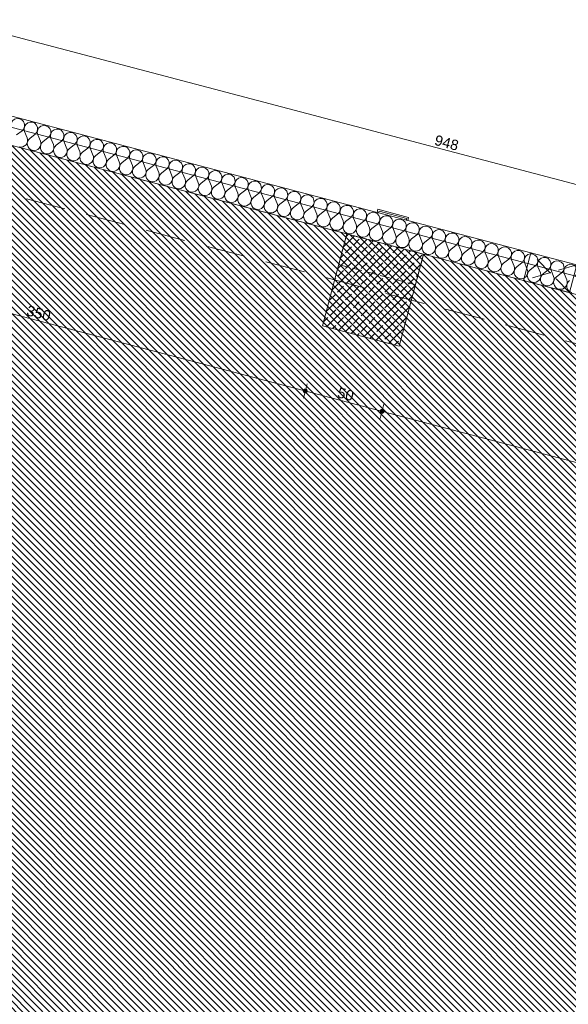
# Model space of a CAD drawing. Header units: millimetres. Extents: x -176817 to 18864955, y -12996033 to 201123.
# Tile 73 of 256: x 39897 to 43352, y 92699 to 98906. Entities that reach past the tile are written whole.
import ezdxf
from ezdxf.enums import TextEntityAlignment as Align

# ---------------------------------------------------------------- set-up
doc = ezdxf.new("R2010")
doc.units = ezdxf.units.MM
doc.header["$MEASUREMENT"] = 0
for name, pattern in [('Krawędzie ukryte', [170, 120, -50]), ('Przerywana długa', [390, 250, -140]), ('Przerywana gęsta', [90, 60, -30])]:
    doc.linetypes.add(name, pattern=pattern)
for name, color, linetype in [('213-A Wymiarowanie wewnętrzne', 7, 'Continuous'), ('231-A Ściany zewnętrzne', 7, 'Continuous'), ('291-A Obróbka blacharska', 7, 'Continuous'), ('292-PPOŻ - Linie', 7, 'Continuous'), ('410-K Osie', 7, 'Continuous'), ('440-K Słupy', 7, 'Continuous'), ('842-G Opisy PW PZT', 7, 'Continuous')]:
    doc.layers.add(name, color=color, linetype=linetype)
doc.styles.add('STYL_AUTOMATYCZNY_4', font='arial.ttf')
doc.styles.add('STYL_AUTOMATYCZNY_8', font='ARIALN.TTF')
doc.dimstyles.new('STYL_AUTOMATYCZNY__2', dxfattribs={"dimtxt": 64.999998, "dimasz": 47.5, "dimexe": 0.18, "dimexo": 0.0625, "dimgap": 0, "dimtad": 1, "dimdec": 1, "dimlfac": 0.1, "dimzin": 0, "dimdsep": 46, "dimtxsty": 'STYL_AUTOMATYCZNY_4', "dimblk": 'ARROWHEAD_11', "dimblk1": 'ARROWHEAD_11', "dimblk2": 'ARROWHEAD_11', "dimcen": 0.09, "dimclrd": 1, "dimclre": 1, "dimclrt": 1, "dimazin": 0, "dimtfac": 1, "dimtdec": 4, "dimtmove": 0, "dimatfit": 3, "dimfxl": 0, "dimtolj": 1, "dimtzin": 0, "dimarcsym": 0})
doc.dimstyles.new('STYL_AUTOMATYCZNY__3', dxfattribs={"dimtxt": 64.999998, "dimasz": 47.5, "dimexe": 0.18, "dimexo": 0.0625, "dimgap": 0, "dimtad": 1, "dimdec": 1, "dimlfac": 0.1, "dimzin": 0, "dimdsep": 46, "dimtxsty": 'STYL_AUTOMATYCZNY_4', "dimblk": 'ARROWHEAD_11', "dimblk1": 'ARROWHEAD_11', "dimblk2": 'ARROWHEAD_11', "dimcen": 0.09, "dimclrd": 30, "dimclre": 30, "dimclrt": 30, "dimazin": 0, "dimtfac": 1, "dimtdec": 4, "dimtmove": 0, "dimatfit": 3, "dimfxl": 0, "dimtolj": 1, "dimtzin": 0, "dimarcsym": 0})

# ---------------------------------------------------------------- blocks, each defined once
blk = doc.blocks.new('Strop_71_2', base_point=(41906.3, 97362))
at = {"layer": '440-K Słupy', "color": 7, "linetype": 'Przerywana gęsta', "lineweight": 0, "flags": 128}
blk.add_lwpolyline([(41906.3, 97362), (42389.8, 97234.3), (42440.8, 97427.7), (41957.3, 97555.2)], close=True, dxfattribs=at)
blk = doc.blocks.new('Słup_195_2', base_point=(42122.5, 97201.4))
at = {"layer": '440-K Słupy', "linetype": 'Continuous', "lineweight": 0, "true_color": 0x000000}
h = blk.add_hatch(dxfattribs=at)
h.set_pattern_fill('Beton_zbrojony_0002', color=18, style=0, pattern_type=2)
h.set_pattern_definition([(45, (0, 0), (-49.497475, 49.497475), []), (45, (-24.75, 24.75), (-49.497475, 49.497475), [52.5, -17.5])])
h.paths.add_polyline_path([(41804.2, 96975.1), (42287.7, 96847.5), (42440.8, 97427.7), (41957.3, 97555.2)])
at = {"layer": '440-K Słupy', "color": 7, "linetype": 'Continuous', "lineweight": 0, "flags": 128}
blk.add_lwpolyline([(41804.2, 96975.1), (42287.7, 96847.5), (42440.8, 97427.7), (41957.3, 97555.2)], close=True, dxfattribs=at)
blk = doc.blocks.new('Słup_196_2', base_point=(42245, 97665.5))
at = {"layer": '291-A Obróbka blacharska', "color": 7, "linetype": 'Continuous', "lineweight": 0, "flags": 128}
blk.add_lwpolyline([(42346.8, 97659.4), (42341.7, 97640.1), (42332, 97642.6), (42334.6, 97652.3), (42160.5, 97698), (42157.9, 97688.3), (42148.3, 97690.9), (42153.4, 97710.2)], close=True, dxfattribs=at)
blk = doc.blocks.new('*X2179')
at = {"layer": '231-A Ściany zewnętrzne', "color": 7, "linetype": 'Continuous', "lineweight": 0}
for p, q in [((39911.6, 98205.9), (39878, 98179.3)), ((39928.2, 98201.5), (39944.3, 98161.8)), ((39994.5, 98184), (39960.9, 98157.4)), ((40011, 98179.6), (40027.2, 98139.9)), ((40077.3, 98162.1), (40043.7, 98135.5)), ((40093.9, 98157.7), (40110, 98118)), ((40160.2, 98140.3), (40126.6, 98113.7)), ((40176.8, 98135.9), (40192.9, 98096.2)), ((40243.1, 98118.4), (40209.5, 98091.8)), ((40259.7, 98114), (40275.8, 98074.3)), ((40326, 98096.5), (40292.4, 98069.9)), ((40342.6, 98092.1), (40358.7, 98052.4)), ((40408.9, 98074.6), (40375.2, 98048.1)), ((40425.4, 98070.3), (40441.6, 98030.6)), ((40491.7, 98052.8), (40458.1, 98026.2)), ((40508.3, 98048.4), (40524.4, 98008.7)), ((40574.6, 98030.9), (40541, 98004.3)), ((40591.2, 98026.5), (40607.3, 97986.8)), ((40657.5, 98009), (40623.9, 97982.4)), ((40674.1, 98004.7), (40690.2, 97965)), ((40740.4, 97987.2), (40706.8, 97960.6)), ((40756.9, 97982.8), (40773.1, 97943.1)), ((40823.2, 97965.3), (40789.6, 97938.7)), ((40839.8, 97960.9), (40855.9, 97921.2)), ((40906.1, 97943.4), (40872.5, 97916.8)), ((40922.7, 97939.1), (40938.8, 97899.3)), ((40989, 97921.6), (40955.4, 97895)), ((41005.6, 97917.2), (41021.7, 97877.5)), ((41071.9, 97899.7), (41038.3, 97873.1)), ((41088.5, 97895.3), (41104.6, 97855.6)), ((41154.8, 97877.8), (41121.1, 97851.2)), ((41171.3, 97873.4), (41187.4, 97833.7)), ((41237.6, 97856), (41204, 97829.4)), ((41254.2, 97851.6), (41270.3, 97811.9)), ((41320.5, 97834.1), (41286.9, 97807.5)), ((41337.1, 97829.7), (41353.2, 97790)), ((41403.4, 97812.2), (41369.8, 97785.6)), ((41420, 97807.8), (41436.1, 97768.1)), ((41486.3, 97790.3), (41452.7, 97763.8)), ((41502.8, 97786), (41519, 97746.3)), ((41569.1, 97768.5), (41535.5, 97741.9)), ((41585.7, 97764.1), (41601.8, 97724.4)), ((41652, 97746.6), (41618.4, 97720)), ((41668.6, 97742.2), (41684.7, 97702.5)), ((41734.9, 97724.7), (41701.3, 97698.1)), ((41751.5, 97720.4), (41767.6, 97680.7)), ((41817.8, 97702.9), (41784.2, 97676.3)), ((41834.4, 97698.5), (41850.5, 97658.8)), ((41900.7, 97681), (41867, 97654.4)), ((41917.2, 97676.6), (41933.3, 97636.9)), ((41983.5, 97659.1), (41949.9, 97632.5)), ((42000.1, 97654.8), (42016.2, 97615)), ((42066.4, 97637.3), (42032.8, 97610.7)), ((42083, 97632.9), (42099.1, 97593.2)), ((42149.3, 97615.4), (42115.7, 97588.8)), ((42165.9, 97611), (42182, 97571.3)), ((42232.2, 97593.5), (42198.6, 97566.9)), ((42248.7, 97589.1), (42264.9, 97549.4)), ((42315, 97571.7), (42281.4, 97545.1)), ((42331.6, 97567.3), (42347.7, 97527.6)), ((42397.9, 97549.8), (42364.3, 97523.2)), ((42414.5, 97545.4), (42430.6, 97505.7)), ((42480.8, 97527.9), (42447.2, 97501.3)), ((42497.4, 97523.5), (42513.5, 97483.8)), ((42563.7, 97506), (42530.1, 97479.5)), ((42580.2, 97501.7), (42596.4, 97462)), ((42646.6, 97484.2), (42612.9, 97457.6)), ((42663.1, 97479.8), (42679.2, 97440.1)), ((42729.4, 97462.3), (42695.8, 97435.7)), ((42746, 97457.9), (42762.1, 97418.2)), ((42812.3, 97440.4), (42778.7, 97413.8)), ((42828.9, 97436.1), (42845, 97396.4)), ((42895.2, 97418.6), (42861.6, 97392)), ((42911.8, 97414.2), (42927.9, 97374.5)), ((42978.1, 97396.7), (42944.5, 97370.1)), ((42994.6, 97392.3), (43010.8, 97352.6)), ((43060.9, 97374.8), (43027.3, 97348.2)), ((43077.5, 97370.5), (43093.6, 97330.7)), ((43143.8, 97353), (43110.2, 97326.4)), ((43160.4, 97348.6), (43176.5, 97308.9)), ((43226.7, 97331.1), (43193.1, 97304.5)), ((43243.3, 97326.7), (43259.4, 97287)), ((43309.6, 97309.2), (43276, 97282.6)), ((43326.1, 97304.8), (43342.3, 97265.1))]:
    blk.add_line(p, q, dxfattribs=at)
for centre, start, end in [((39885, 98239.5), 308.34814, 202.08793), ((39967.9, 98217.6), 308.34814, 202.08793), ((40050.8, 98195.7), 308.34814, 202.08793), ((40133.6, 98173.9), 308.34814, 202.08793), ((40216.5, 98152), 308.34814, 202.08793), ((39904.6, 98145.7), 255.21803, 22.08793), ((39987.5, 98123.8), 128.34814, 255.21803), ((39987.5, 98123.8), 255.21803, 22.08793), ((40070.3, 98101.9), 128.34814, 255.21803), ((40299.4, 98130.1), 308.34814, 202.08793), ((40382.3, 98108.3), 308.34814, 202.08793), ((40465.1, 98086.4), 308.34814, 202.08793), ((40070.3, 98101.9), 255.21803, 22.08793), ((40153.2, 98080.1), 128.34814, 255.21803), ((40153.2, 98080.1), 255.21803, 22.08793), ((40236.1, 98058.2), 128.34814, 255.21803), ((40236.1, 98058.2), 255.21803, 22.08793), ((40319, 98036.3), 128.34814, 255.21803), ((40548, 98064.5), 308.34814, 202.08793), ((40630.9, 98042.6), 308.34814, 202.08793), ((40319, 98036.3), 255.21803, 22.08793), ((40401.8, 98014.4), 128.34814, 255.21803), ((40401.8, 98014.4), 255.21803, 22.08793), ((40484.7, 97992.6), 128.34814, 255.21803), ((40484.7, 97992.6), 255.21803, 22.08793), ((40567.6, 97970.7), 128.34814, 255.21803), ((40713.8, 98020.8), 308.34814, 202.08793), ((40796.7, 97998.9), 308.34814, 202.08793), ((40879.5, 97977), 308.34814, 202.08793), ((40567.6, 97970.7), 255.21803, 22.08793), ((40650.5, 97948.8), 128.34814, 255.21803), ((40650.5, 97948.8), 255.21803, 22.08793), ((40733.3, 97927), 128.34814, 255.21803), ((40733.3, 97927), 255.21803, 22.08793), ((40962.4, 97955.2), 308.34814, 202.08793), ((41045.3, 97933.3), 308.34814, 202.08793), ((41128.2, 97911.4), 308.34814, 202.08793), ((40816.2, 97905.1), 128.34814, 255.21803), ((40816.2, 97905.1), 255.21803, 22.08793), ((40899.1, 97883.2), 128.34814, 255.21803), ((40899.1, 97883.2), 255.21803, 22.08793), ((40982, 97861.4), 128.34814, 255.21803), ((41211, 97889.6), 308.34814, 202.08793), ((41293.9, 97867.7), 308.34814, 202.08793), ((41376.8, 97845.8), 308.34814, 202.08793), ((40982, 97861.4), 255.21803, 22.08793), ((41064.9, 97839.5), 128.34814, 255.21803), ((41064.9, 97839.5), 255.21803, 22.08793), ((41147.7, 97817.6), 128.34814, 255.21803), ((41147.7, 97817.6), 255.21803, 22.08793), ((41230.6, 97795.8), 128.34814, 255.21803), ((41459.7, 97824), 308.34814, 202.08793), ((41542.6, 97802.1), 308.34814, 202.08793), ((41625.4, 97780.2), 308.34814, 202.08793), ((41230.6, 97795.8), 255.21803, 22.08793), ((41313.5, 97773.9), 128.34814, 255.21803), ((41313.5, 97773.9), 255.21803, 22.08793), ((41396.4, 97752), 128.34814, 255.21803), ((41396.4, 97752), 255.21803, 22.08793), ((41479.2, 97730.1), 128.34814, 255.21803), ((41708.3, 97758.3), 308.34814, 202.08793), ((41791.2, 97736.5), 308.34814, 202.08793), ((41874.1, 97714.6), 308.34814, 202.08793), ((41479.2, 97730.1), 255.21803, 22.08793), ((41562.1, 97708.3), 128.34814, 255.21803), ((41562.1, 97708.3), 255.21803, 22.08793), ((41645, 97686.4), 128.34814, 255.21803), ((41645, 97686.4), 255.21803, 22.08793), ((41727.9, 97664.5), 128.34814, 255.21803), ((41956.9, 97692.7), 308.34814, 202.08793), ((42039.8, 97670.9), 308.34814, 202.08793), ((41727.9, 97664.5), 255.21803, 22.08793), ((41810.8, 97642.7), 128.34814, 255.21803), ((41810.8, 97642.7), 255.21803, 22.08793), ((41893.6, 97620.8), 128.34814, 255.21803), ((41893.6, 97620.8), 255.21803, 22.08793), ((41976.5, 97598.9), 128.34814, 255.21803), ((42122.7, 97649), 308.34814, 202.08793), ((42205.6, 97627.1), 308.34814, 202.08793), ((42288.5, 97605.3), 308.34814, 202.08793), ((41976.5, 97598.9), 255.21803, 22.08793), ((42059.4, 97577.1), 128.34814, 255.21803), ((42059.4, 97577.1), 255.21803, 22.08793), ((42142.3, 97555.2), 128.34814, 255.21803), ((42142.3, 97555.2), 255.21803, 22.08793), ((42371.3, 97583.4), 308.34814, 202.08793), ((42454.2, 97561.5), 308.34814, 202.08793), ((42537.1, 97539.7), 308.34814, 202.08793), ((42225.1, 97533.3), 128.34814, 255.21803), ((42225.1, 97533.3), 255.21803, 22.08793), ((42308, 97511.5), 128.34814, 255.21803), ((42308, 97511.5), 255.21803, 22.08793), ((42390.9, 97489.6), 128.34814, 255.21803), ((42620, 97517.8), 308.34814, 202.08793), ((42702.8, 97495.9), 308.34814, 202.08793), ((42785.7, 97474), 308.34814, 202.08793), ((42390.9, 97489.6), 255.21803, 22.08793), ((42473.8, 97467.7), 128.34814, 255.21803), ((42473.8, 97467.7), 255.21803, 22.08793), ((42556.7, 97445.8), 128.34814, 255.21803), ((42556.7, 97445.8), 255.21803, 22.08793), ((42639.5, 97424), 128.34814, 255.21803), ((42868.6, 97452.2), 308.34814, 202.08793), ((42951.5, 97430.3), 308.34814, 202.08793), ((43034.3, 97408.4), 308.34814, 202.08793), ((42639.5, 97424), 255.21803, 22.08793), ((42722.4, 97402.1), 128.34814, 255.21803), ((42722.4, 97402.1), 255.21803, 22.08793), ((42805.3, 97380.2), 128.34814, 255.21803), ((42805.3, 97380.2), 255.21803, 22.08793), ((42888.2, 97358.4), 128.34814, 255.21803), ((43117.2, 97386.6), 308.34814, 202.08793), ((43200.1, 97364.7), 308.34814, 202.08793), ((43283, 97342.8), 308.34814, 202.08793), ((42888.2, 97358.4), 255.21803, 22.08793), ((42971, 97336.5), 128.34814, 255.21803), ((42971, 97336.5), 255.21803, 22.08793), ((43053.9, 97314.6), 128.34814, 255.21803), ((43053.9, 97314.6), 255.21803, 22.08793), ((43136.8, 97292.8), 128.34814, 255.21803), ((43365.9, 97321), 308.34814, 202.08793), ((43136.8, 97292.8), 255.21803, 22.08793), ((43219.7, 97270.9), 128.34814, 255.21803), ((43219.7, 97270.9), 255.21803, 22.08793), ((43302.6, 97249), 128.34814, 255.21803), ((43302.6, 97249), 255.21803, 22.08793), ((43385.4, 97227.2), 128.34814, 255.21803)]:
    blk.add_arc(centre, 42.9, start, end, dxfattribs=at)
blk = doc.blocks.new('Ściana_279_2', base_point=(46985.2, 96228.5))
at = {"layer": '231-A Ściany zewnętrzne', "color": 7, "linetype": 'Continuous', "lineweight": 0, "flags": 128}
for points in [[(42148.3, 97691), (38039, 98775.3)], [(37993.1, 98601.3), (41957.3, 97555.2)], [(43115.3, 97435.8), (42158, 97688.5)], [(42440.8, 97427.7), (43069.4, 97261.8)]]:
    blk.add_lwpolyline(points, dxfattribs=at)
at = {"layer": '231-A Ściany zewnętrzne', "color": 7, "lineweight": 0}
blk.add_blockref('*X2179', (0, 0), dxfattribs=at)
blk = doc.blocks.new('Otwór_189_2')
at = {"layer": '231-A Ściany zewnętrzne', "color": 7, "linetype": 'Krawędzie ukryte', "lineweight": 0}
for p, q in [((43359.5, 97185.2), (43115.3, 97435.8)), ((43405.4, 97359.3), (43069.4, 97261.8))]:
    blk.add_line(p, q, dxfattribs=at)
at = {"layer": '231-A Ściany zewnętrzne', "color": 7, "linetype": 'Continuous', "lineweight": 0, "flags": 128}
for points in [[(43115.3, 97435.8), (43069.4, 97261.8)], [(43405.4, 97359.3), (43115.3, 97435.8)], [(43359.5, 97185.2), (43405.4, 97359.3)], [(43069.4, 97261.8), (43359.5, 97185.2)]]:
    blk.add_lwpolyline(points, dxfattribs=at)
blk = doc.blocks.new('*D2948')
at = {"layer": '292-PPOŻ - Linie', "linetype": 'Continuous', "lineweight": 0}
for points in [[(37977.4, 99294.7), (37978.3, 99289.9), (37981, 99285.9), (37985.1, 99283.1), (37989.9, 99282.2), (37994.7, 99283.1), (37998.7, 99285.9), (38001.4, 99289.9), (38002.4, 99294.7), (38001.4, 99299.5), (37998.7, 99303.5), (37994.7, 99306.2), (37989.9, 99307.2), (37985.1, 99306.2), (37981, 99303.5), (37978.3, 99299.5)], [(47143.6, 96876), (47144.5, 96871.2), (47147.2, 96867.1), (47151.3, 96864.4), (47156.1, 96863.5), (47160.9, 96864.4), (47164.9, 96867.1), (47167.6, 96871.2), (47168.6, 96876), (47167.6, 96880.7), (47164.9, 96884.8), (47160.9, 96887.5), (47156.1, 96888.5), (47151.3, 96887.5), (47147.2, 96884.8), (47144.5, 96880.7)]]:
    blk.add_hatch(color=1, dxfattribs=at).paths.add_polyline_path(points)
at = {"layer": '292-PPOŻ - Linie', "color": 1, "linetype": 'Continuous', "lineweight": 0}
for p, q in [((37993.1, 99306.8), (38001.8, 99340)), ((37965.7, 99301.1), (37977.8, 99297.9)), ((37977.9, 99249.4), (37986.7, 99282.6)), ((38002, 99291.5), (47144, 96879.2)), ((47159.3, 96888), (47168, 96921.3)), ((47144.1, 96830.6), (47152.9, 96863.9)), ((47168.2, 96872.8), (47180.2, 96869.6))]:
    blk.add_line(p, q, dxfattribs=at)
for centre in [(37989.9, 99294.7), (47156.1, 96876)]:
    blk.add_circle(centre, 12.5, dxfattribs=at)
at = {"layer": '292-PPOŻ - Linie', "color": 1, "lineweight": 0, "insert": (42504.4, 98116.9), "char_height": 65, "attachment_point": 7, "rotation": 345.21803, "style": 'STYL_AUTOMATYCZNY_4'}
blk.add_mtext('\\A1;{\\pql;\\fArial|b0|i0|c238|p0;\\W1.000000;948}', dxfattribs=at)
blk = doc.blocks.new('ARROWHEAD_11')
at = {"color": 0, "linetype": 'Continuous', "lineweight": 0}
blk.add_line((0, 0), (-1, 0), dxfattribs=at)
at = {"color": 0, "linetype": 'Continuous', "lineweight": 0, "const_width": 0.25, "flags": 128}
blk.add_lwpolyline([(-0.125, 0, 1), (0.125, 0, 1)], format="xyb", close=True, dxfattribs=at)
blk = doc.blocks.new('*D2954')
at = {"layer": '292-PPOŻ - Linie', "linetype": 'Continuous', "lineweight": 0}
for points in [[(40123.6, 102014.3), (40124.6, 102009.5), (40127.3, 102005.4), (40131.4, 102002.7), (40136.1, 102001.8), (40140.9, 102002.7), (40145, 102005.4), (40147.7, 102009.5), (40148.6, 102014.3), (40147.7, 102019.1), (40145, 102023.1), (40140.9, 102025.8), (40136.1, 102026.8), (40131.4, 102025.8), (40127.3, 102023.1), (40124.6, 102019.1)], [(47954.2, 99948), (47955.2, 99943.2), (47957.9, 99939.2), (47961.9, 99936.4), (47966.7, 99935.5), (47971.5, 99936.4), (47975.5, 99939.2), (47978.3, 99943.2), (47979.2, 99948), (47978.3, 99952.8), (47975.5, 99956.8), (47971.5, 99959.5), (47966.7, 99960.5), (47961.9, 99959.5), (47957.9, 99956.8), (47955.2, 99952.8)]]:
    blk.add_hatch(color=1, dxfattribs=at).paths.add_polyline_path(points)
at = {"layer": '292-PPOŻ - Linie', "color": 1, "linetype": 'Continuous', "lineweight": 0}
for p, q in [((40139.3, 102026.4), (40148.1, 102059.6)), ((40112, 102020.7), (40124, 102017.5)), ((40124.2, 101969), (40132.9, 102002.2)), ((40148.2, 102011.1), (47954.6, 99951.2)), ((47969.9, 99960.1), (47978.7, 99993.3)), ((47954.7, 99902.7), (47963.5, 99935.9)), ((47978.8, 99944.8), (47990.9, 99941.6))]:
    blk.add_line(p, q, dxfattribs=at)
for centre in [(40136.1, 102014.3), (47966.7, 99948)]:
    blk.add_circle(centre, 12.5, dxfattribs=at)
at = {"layer": '292-PPOŻ - Linie', "color": 1, "lineweight": 0, "insert": (43889.4, 101037.3), "char_height": 65, "attachment_point": 7, "rotation": 345.21803, "style": 'STYL_AUTOMATYCZNY_4'}
blk.add_mtext('\\A1;{\\pql;\\fArial|b0|i0|c238|p0;\\W1.000000;min. 800}', dxfattribs=at)
blk = doc.blocks.new('*D2958')
at = {"layer": '213-A Wymiarowanie wewnętrzne', "linetype": 'Continuous', "lineweight": 200}
for points in [[(38299.1, 97457.2), (38300.1, 97452.4), (38302.8, 97448.3), (38306.9, 97445.6), (38311.6, 97444.7), (38316.4, 97445.6), (38320.5, 97448.3), (38323.2, 97452.4), (38324.1, 97457.2), (38323.2, 97461.9), (38320.5, 97466), (38316.4, 97468.7), (38311.6, 97469.7), (38306.9, 97468.7), (38302.8, 97466), (38300.1, 97461.9)], [(41683.3, 96564.2), (41684.3, 96559.4), (41687, 96555.3), (41691, 96552.6), (41695.8, 96551.7), (41700.6, 96552.6), (41704.6, 96555.3), (41707.4, 96559.4), (41708.3, 96564.2), (41707.4, 96568.9), (41704.6, 96573), (41700.6, 96575.7), (41695.8, 96576.7), (41691, 96575.7), (41687, 96573), (41684.3, 96568.9)]]:
    blk.add_hatch(color=30, dxfattribs=at).paths.add_polyline_path(points)
at = {"layer": '213-A Wymiarowanie wewnętrzne', "color": 30, "linetype": 'Continuous', "lineweight": 0}
for p, q in [((38314.8, 97469.2), (38323.6, 97502.5)), ((38323.7, 97454), (41683.7, 96567.3)), ((38299.7, 97411.8), (38308.5, 97445.1)), ((41699, 96576.2), (41707.8, 96609.5)), ((41683.8, 96518.8), (41692.6, 96552.1))]:
    blk.add_line(p, q, dxfattribs=at)
for centre in [(38311.6, 97457.2), (41695.8, 96564.2)]:
    blk.add_circle(centre, 12.5, dxfattribs=at)
at = {"layer": '213-A Wymiarowanie wewnętrzne', "color": 30, "lineweight": 200, "insert": (39935.1, 97042.2), "char_height": 65, "attachment_point": 7, "rotation": 345.21803, "style": 'STYL_AUTOMATYCZNY_4'}
blk.add_mtext('\\A1;{\\pql;\\fArial|b0|i0|c238|p0;\\W1.000000;350}', dxfattribs=at)
blk = doc.blocks.new('*D2959')
at = {"layer": '213-A Wymiarowanie wewnętrzne', "linetype": 'Continuous', "lineweight": 200}
for points in [[(41683.3, 96564.2), (41684.3, 96559.4), (41687, 96555.3), (41691, 96552.6), (41695.8, 96551.7), (41700.6, 96552.6), (41704.6, 96555.3), (41707.4, 96559.4), (41708.3, 96564.2), (41707.4, 96568.9), (41704.6, 96573), (41700.6, 96575.7), (41695.8, 96576.7), (41691, 96575.7), (41687, 96573), (41684.3, 96568.9)], [(42166.8, 96436.6), (42167.7, 96431.8), (42170.4, 96427.7), (42174.5, 96425), (42179.3, 96424.1), (42184, 96425), (42188.1, 96427.7), (42190.8, 96431.8), (42191.8, 96436.6), (42190.8, 96441.4), (42188.1, 96445.4), (42184, 96448.1), (42179.3, 96449.1), (42174.5, 96448.1), (42170.4, 96445.4), (42167.7, 96441.4)]]:
    blk.add_hatch(color=30, dxfattribs=at).paths.add_polyline_path(points)
at = {"layer": '213-A Wymiarowanie wewnętrzne', "color": 30, "linetype": 'Continuous', "lineweight": 0}
blk.add_line((41707.9, 96561), (42167.2, 96439.8), dxfattribs=at)
at = {"layer": '213-A Wymiarowanie wewnętrzne', "color": 30, "lineweight": 200, "insert": (41892.9, 96525.6), "char_height": 65, "attachment_point": 7, "rotation": 345.21803, "style": 'STYL_AUTOMATYCZNY_4'}
blk.add_mtext('\\A1;{\\pql;\\fArial|b0|i0|c238|p0;\\W1.000000;50}', dxfattribs=at)
blk = doc.blocks.new('*D2960')
at = {"layer": '213-A Wymiarowanie wewnętrzne', "linetype": 'Continuous', "lineweight": 200}
for points in [[(42166.8, 96436.6), (42167.7, 96431.8), (42170.4, 96427.7), (42174.5, 96425), (42179.3, 96424.1), (42184, 96425), (42188.1, 96427.7), (42190.8, 96431.8), (42191.8, 96436.6), (42190.8, 96441.4), (42188.1, 96445.4), (42184, 96448.1), (42179.3, 96449.1), (42174.5, 96448.1), (42170.4, 96445.4), (42167.7, 96441.4)], [(46034.4, 95416), (46035.3, 95411.2), (46038, 95407.2), (46042.1, 95404.5), (46046.9, 95403.5), (46051.7, 95404.5), (46055.7, 95407.2), (46058.4, 95411.2), (46059.4, 95416), (46058.4, 95420.8), (46055.7, 95424.9), (46051.7, 95427.6), (46046.9, 95428.5), (46042.1, 95427.6), (46038, 95424.9), (46035.3, 95420.8)]]:
    blk.add_hatch(color=30, dxfattribs=at).paths.add_polyline_path(points)
at = {"layer": '213-A Wymiarowanie wewnętrzne', "color": 30, "linetype": 'Continuous', "lineweight": 0}
for p, q in [((42182.4, 96448.7), (42191.2, 96481.9)), ((42167.3, 96391.3), (42176.1, 96424.5)), ((42191.3, 96433.4), (46034.8, 95419.2))]:
    blk.add_line(p, q, dxfattribs=at)
blk.add_circle((42179.3, 96436.6), 12.5, dxfattribs=at)
at = {"layer": '213-A Wymiarowanie wewnętrzne', "color": 30, "lineweight": 200, "insert": (44044.5, 95957.8), "char_height": 65, "attachment_point": 7, "rotation": 345.21803, "style": 'STYL_AUTOMATYCZNY_4'}
blk.add_mtext('\\A1;{\\pql;\\fArial|b0|i0|c238|p0;\\W1.000000;400}', dxfattribs=at)
blk = doc.blocks.new('Standardowy znacznik osi[633]_2', base_point=(32891.2, 99637.3))
at = {"layer": '410-K Osie', "color": 5, "linetype": 'Przerywana długa', "lineweight": 0}
blk.add_line((35791.9, 98871.9), (269812.7, 37119.7), dxfattribs=at)
at = {"layer": '410-K Osie', "color": 7, "lineweight": 0, "style": 'STYL_AUTOMATYCZNY_8'}
for tag, p in [('AC_MarkerText_1_0', (32791.4, 99717.5)), ('AC_MarkerText_1_1', (272855.3, 36370.7))]:
    blk.add_attdef(tag, text='', height=100, rotation=345.21803, dxfattribs=at).set_placement(p, align=Align.TOP_CENTER)

msp = doc.modelspace()

# ---------------------------------------------------------------- hatches: boundary and pattern name
at = {"layer": '842-G Opisy PW PZT', "linetype": 'Continuous', "lineweight": 0, "true_color": 0xe8e8e8}
h = msp.add_hatch(dxfattribs=at)
h.set_pattern_fill('Pasy_0002', color=254, style=0, pattern_type=2)
h.set_pattern_definition([(134.93251, (101839.315, 70594.414), (21.238177, 21.188201), [])])
h.paths.add_polyline_path([(20311.76, 31594.87), (37993.06, 98601.3), (172924.44, 62996.33), (42984.58, 88008.54)])

# ---------------------------------------------------------------- linework, layer by layer
at = {"layer": '292-PPOŻ - Linie', "color": 1, "lineweight": 0}
msp.add_lwpolyline([(47013.29, 96334.86), (37914.77, 98735.73), (34771.45, 86823.56)], dxfattribs=at)
at = {"layer": '842-G Opisy PW PZT', "color": 9, "linetype": 'Continuous', "lineweight": 0, "flags": 128}
msp.add_lwpolyline([(20311.76, 31594.87), (37993.06, 98601.3), (172924.44, 62996.33), (42984.58, 88008.54)], close=True, dxfattribs=at)

# ---------------------------------------------------------------- block references
at = {"layer": '231-A Ściany zewnętrzne', "color": 7, "lineweight": 0}
msp.add_blockref('Ściana_279_2', (46985.23, 96228.5), dxfattribs=at)
at = {"layer": '231-A Ściany zewnętrzne', "color": 7, "linetype": 'Continuous', "lineweight": 0}
msp.add_blockref('Otwór_189_2', (0, 0), dxfattribs=at)
at = {"layer": '291-A Obróbka blacharska', "color": 7, "lineweight": 0}
msp.add_blockref('Słup_196_2', (42244.98, 97665.49), dxfattribs=at)
at = {"layer": '410-K Osie', "color": 5, "linetype": 'Continuous', "lineweight": 0}
msp.add_blockref('Standardowy znacznik osi[633]_2', (32891.23, 99637.28), dxfattribs=at)
at = {"layer": '440-K Słupy', "color": 7, "lineweight": 0}
msp.add_blockref('Słup_195_2', (42122.51, 97201.38), dxfattribs=at)
at = {"layer": '440-K Słupy', "color": 7, "linetype": 'Przerywana gęsta', "lineweight": 0}
msp.add_blockref('Strop_71_2', (41906.33, 97361.98), dxfattribs=at)

# ---------------------------------------------------------------- dimensions: what is measured, and where the dimension line sits
at = {"layer": '213-A Wymiarowanie wewnętrzne', "color": 30, "linetype": 'Continuous', "lineweight": 200}
for base, p1, p2, picture, middle in [((41695.81, 96564.16), (38420.08, 97868.09), (41804.24, 96975.09), '*D2958', (40015.18, 97054.69)), ((42179.26, 96436.59), (41804.24, 96975.09), (42287.7, 96847.52), '*D2959', (41949.04, 96544.4)), ((46046.87, 95416.02), (42287.7, 96847.52), (46155.31, 95826.96), '*D2960', (44124.52, 95970.34))]:
    dim = msp.add_linear_dim(base=base, p1=p1, p2=p2, angle=345.218034, dimstyle='STYL_AUTOMATYCZNY__3', dxfattribs=at)
    dim.commit()
    dim.dimension.update_dxf_attribs({"geometry": picture, "text_midpoint": middle, "dimtype": 160, "text_rotation": 345.218034})
at = {"layer": '292-PPOŻ - Linie', "color": 1, "linetype": 'Continuous', "lineweight": 0}
dim = msp.add_linear_dim(base=(47966.71, 99948), p1=(40070.62, 101766.02), p2=(46853.92, 95730.87), angle=345.218034, text='min. 800', dimstyle='STYL_AUTOMATYCZNY__2', dxfattribs=at)
dim.commit()
dim.dimension.update_dxf_attribs({"geometry": '*D2954', "text_midpoint": (44065.32, 101024.53), "dimtype": 160, "text_rotation": 345.218034})
dim = msp.add_linear_dim(base=(47156.08, 96875.96), p1=(37864.95, 98821.27), p2=(47031.15, 96402.54), angle=345.218034, dimstyle='STYL_AUTOMATYCZNY__2', dxfattribs=at)
dim.commit()
dim.dimension.update_dxf_attribs({"geometry": '*D2948', "text_midpoint": (42584.42, 98129.36), "dimtype": 160, "text_rotation": 345.218034})

doc.saveas('drawing.dxf')
